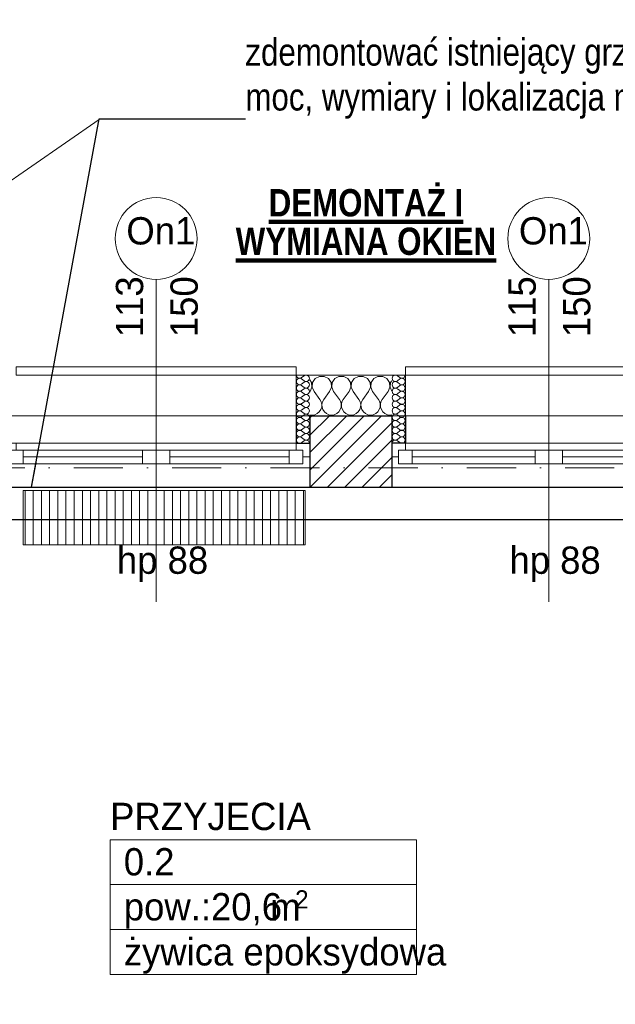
# Model space of a CAD drawing. Header units: millimetres. Extents: x 172139 to 266886, y 98118 to 138225.
# Tile 79 of 123: x 221643 to 223825, y 119371 to 122977. Entities that reach past the tile are written whole.
import ezdxf
from ezdxf.enums import TextEntityAlignment as Align

# ---------------------------------------------------------------- set-up
doc = ezdxf.new("R2010")
doc.units = ezdxf.units.MM
doc.header["$MEASUREMENT"] = 0
doc.linetypes.add('Kropki i Kreski', pattern=[360, 180, -90, 0, -90])
doc.linetypes.add('Wipeout_Contour', pattern=[1000, 0, -1000])
for name, color, linetype in [('Konstrukcja - Siatki mod', 7, 'Continuous'), ('KR_INW', 7, 'Continuous'), ('NAPIS_SODON', 7, 'Continuous'), ('Okna ArchiCADa', 7, 'Continuous'), ('PRZEBUDOWA_WYBURZENIA_OPIS', 7, 'Continuous'), ('STREFA_WYBURZENIA', 7, 'Continuous'), ('Znaczniki okien ArchiCADa', 7, 'Continuous')]:
    doc.layers.add(name, color=color, linetype=linetype)
for name, color, linetype, lineweight, true_color in [('Konstrukcja - Siatki mod_Nr_pióra__48', 7, 'Continuous', 15, 0xa80f02), ('KR_INW_Nr_pióra__102', 7, 'Continuous', 5, 0xcccccc), ('Metryczki pomieszczeń ArchiCADa_Nr_pióra__20', 7, 'Continuous', 13, 0xb00000), ('Okna ArchiCADa_Nr_pióra__61', 7, 'Continuous', 13, 0x6a6a6a), ('Okna ArchiCADa_Nr_pióra__64', 7, 'Continuous', 13, 0x41c341), ('PRZEBUDOWA_GRZEJNIK_DEMONTAŻ_Nr_pióra__48', 7, 'Continuous', 15, 0xa80f02), ('PRZEBUDOWA_WYBURZENIA_OPIS_Nr_pióra__8', 7, 'Continuous', 100, 0xa80f02), ('Znaczniki okien ArchiCADa_Nr_pióra__20', 7, 'Continuous', 13, 0xb00000), ('Znaczniki okien ArchiCADa_Nr_pióra__44', 7, 'Continuous', 13, 0x029e21)]:
    doc.layers.add(name, color=color, linetype=linetype, lineweight=lineweight, true_color=true_color)
for name, color, linetype, lineweight in [('KR_INW_Nr_pióra__101', 252, 'Continuous', 5), ('KR_INW_Nr_pióra__27', 7, 'Continuous', 25), ('KR_INW_Nr_pióra__47', 7, 'Continuous', 15), ('NAPIS_SODON_Nr_pióra__1', 7, 'Continuous', 13), ('NAPIS_SODON_Nr_pióra__121', 255, 'Continuous', 0), ('Okna ArchiCADa_Nr_pióra__27', 7, 'Continuous', 25), ('PRZEBUDOWA_WYBURZENIA_OPIS_Nr_pióra__1', 7, 'Continuous', 13), ('STREFA_WYBURZENIA_Nr_pióra__121', 255, 'Continuous', 0), ('Znaczniki okien ArchiCADa_Nr_pióra__7', 7, 'Continuous', 13)]:
    doc.layers.add(name, color=color, linetype=linetype, lineweight=lineweight)
doc.styles.add('GENERATED_STYLE_1', font='txt')
doc.styles.add('GENERATED_STYLE_2', font='txt')
doc.linetypes.add('X', pattern='A,0,[1,20231130_A.01.3_WYBURZENIA1.Shx,S=2.380952,R=0,X=0,Y=0],-300,0', length=300)
doc.dimstyles.new('GENERATED_STYLE__3', dxfattribs={"dimtxt": 0.18, "dimasz": 91.2, "dimexe": 0.18, "dimexo": 0.0625, "dimgap": 0.09, "dimtad": 0, "dimtih": 1, "dimtoh": 1, "dimdec": 4, "dimzin": 0, "dimdsep": 46, "dimcen": 0.09, "dimadec": 0, "dimazin": 0, "dimtfac": 1, "dimtdec": 4, "dimtmove": 0, "dimatfit": 3, "dimldrblk": 'ARROWHEAD_5', "dimfxl": 0, "dimtolj": 1, "dimtzin": 0, "dimarcsym": 0})

# ---------------------------------------------------------------- blocks, each defined once
blk = doc.blocks.new('PRZYJECIA_0.2_2', base_point=(222535.7, 119809.2))
at = {"layer": 'Metryczki pomieszczeń ArchiCADa_Nr_pióra__20', "linetype": 'Continuous'}
for p, q in [((221974.2, 119973.9), (223097.2, 119973.9)), ((221974.2, 119809.2), (221974.2, 119973.9)), ((223097.2, 119973.9), (223097.2, 119809.2)), ((223097.2, 119809.2), (221974.2, 119809.2)), ((221974.2, 119809.2), (223097.2, 119809.2)), ((221974.2, 119644.5), (221974.2, 119809.2)), ((223097.2, 119809.2), (223097.2, 119644.5)), ((223097.2, 119644.5), (221974.2, 119644.5)), ((221974.2, 119644.5), (223097.2, 119644.5)), ((221974.2, 119479.7), (221974.2, 119644.5)), ((223097.2, 119644.5), (223097.2, 119479.7)), ((223097.2, 119479.7), (221974.2, 119479.7))]:
    blk.add_line(p, q, dxfattribs=at)
at = {"layer": 'Metryczki pomieszczeń ArchiCADa_Nr_pióra__20'}
for tag, height, style, p in [('ROOM_NAME', 100, 'GENERATED_STYLE_2', (221974.2, 120109)), ('ROOM_NUMBER', 100, 'GENERATED_STYLE_1', (222024.2, 119943)), ('ROOM_AREA', 100, 'GENERATED_STYLE_1', (222024.2, 119778.3)), ('DUMMY_385', 100, 'GENERATED_STYLE_1', (222523.9, 119776.8)), ('DUMMY_386', 66.7, 'GENERATED_STYLE_1', (222651.9, 119788.6)), ('basec', 100, 'GENERATED_STYLE_1', (222024.2, 119613.2))]:
    blk.add_attdef(tag, text='', height=height, dxfattribs=dict(at, style=style)).set_placement(p, align=Align.TOP_LEFT)
blk = doc.blocks.new('Strop_1', base_point=(179225, 121523.3))
at = {"layer": 'NAPIS_SODON_Nr_pióra__1', "linetype": 'Continuous', "flags": 128}
blk.add_lwpolyline([(179225, 121523.3), (179225.9, 107003.8), (250898.3, 107008.3), (250897.4, 121527.8)], close=True, dxfattribs=at)
blk = doc.blocks.new('Strop_2', base_point=(188316, 115154.1))
at = {"layer": 'NAPIS_SODON_Nr_pióra__121', "linetype": 'Continuous', "flags": 128}
blk.add_lwpolyline([(205315.4, 121145.6), (224463.2, 121145.6), (224463.2, 120284.7), (224843.2, 120284.7), (224843.2, 121525.6), (230445.6, 121525.6), (230445.6, 120284.7), (230445.6, 115394.1), (230442.2, 115394.1), (230443.9, 117003.9), (226439, 117009.8), (226379.4, 115221.6), (224893.2, 115252.5), (224893.2, 113397.6), (205242.2, 113397.6)], dxfattribs=at)
blk = doc.blocks.new('*X111')
at = {"layer": 'KR_INW_Nr_pióra__102', "linetype": 'Continuous'}
for p, q in [((222712.2, 121648.2), (222705.7, 121658.1)), ((222713.9, 121630.9), (222712.2, 121648.2)), ((222716.3, 121648.2), (222714.7, 121630.9)), ((222726, 121662.7), (222716.3, 121648.2)), ((222741.3, 121670.9), (222726, 121662.7)), ((222758.7, 121670.9), (222741.3, 121670.9)), ((222774, 121662.7), (222758.7, 121670.9)), ((222783.7, 121648.2), (222774, 121662.7)), ((222785.3, 121630.9), (222783.7, 121648.2)), ((222787.8, 121648.2), (222786.1, 121630.9)), ((222797.4, 121662.7), (222787.8, 121648.2)), ((222812.7, 121670.9), (222797.4, 121662.7)), ((222830.1, 121670.9), (222812.7, 121670.9)), ((222845.5, 121662.7), (222830.1, 121670.9)), ((222855.1, 121648.2), (222845.5, 121662.7)), ((222856.7, 121630.9), (222855.1, 121648.2)), ((222859.2, 121648.2), (222857.6, 121630.9)), ((222868.8, 121662.7), (222859.2, 121648.2)), ((222884.2, 121670.9), (222868.8, 121662.7)), ((222901.6, 121670.9), (222884.2, 121670.9)), ((222916.9, 121662.7), (222901.6, 121670.9)), ((222926.5, 121648.2), (222916.9, 121662.7)), ((222928.2, 121630.9), (222926.5, 121648.2)), ((222930.6, 121648.2), (222929, 121630.9)), ((222940.3, 121662.7), (222930.6, 121648.2)), ((222955.6, 121670.9), (222940.3, 121662.7)), ((222973, 121670.9), (222955.6, 121670.9)), ((222988.3, 121662.7), (222973, 121670.9)), ((222997.9, 121648.2), (222988.3, 121662.7)), ((222999.6, 121630.9), (222997.9, 121648.2)), ((223002.1, 121648.2), (223000.4, 121630.9)), ((223006.4, 121654.8), (223002.1, 121648.2)), ((222707.1, 121614.9), (222705.7, 121612.9)), ((222707.1, 121614.9), (222713.9, 121630.9)), ((222714.7, 121630.9), (222721.4, 121614.9)), ((222721.4, 121614.9), (222742.9, 121586.3)), ((222778.6, 121614.9), (222757.1, 121586.3)), ((222778.6, 121614.9), (222785.3, 121630.9)), ((222786.1, 121630.9), (222792.9, 121614.9)), ((222792.9, 121614.9), (222814.3, 121586.3)), ((222850, 121614.9), (222828.6, 121586.3)), ((222850, 121614.9), (222856.7, 121630.9)), ((222857.6, 121630.9), (222864.3, 121614.9)), ((222864.3, 121614.9), (222885.7, 121586.3)), ((222921.4, 121614.9), (222900, 121586.3)), ((222921.4, 121614.9), (222928.2, 121630.9)), ((222929, 121630.9), (222935.7, 121614.9)), ((222935.7, 121614.9), (222957.1, 121586.3)), ((222992.9, 121614.9), (222971.4, 121586.3)), ((222992.9, 121614.9), (222999.6, 121630.9)), ((223000.4, 121630.9), (223006.4, 121616.6)), ((222747.6, 121577.7), (222742.9, 121586.3)), ((222749.9, 121568.1), (222747.6, 121577.7)), ((222749.4, 121558.2), (222749.9, 121568.1)), ((222752.4, 121577.7), (222750.1, 121568.1)), ((222750.1, 121568.1), (222750.6, 121558.2)), ((222757.1, 121586.3), (222752.4, 121577.7)), ((222819.1, 121577.7), (222814.3, 121586.3)), ((222821.3, 121568.1), (222819.1, 121577.7)), ((222820.8, 121558.2), (222821.3, 121568.1)), ((222823.8, 121577.7), (222821.6, 121568.1)), ((222821.6, 121568.1), (222822.1, 121558.2)), ((222828.6, 121586.3), (222823.8, 121577.7)), ((222890.5, 121577.7), (222885.7, 121586.3)), ((222892.7, 121568.1), (222890.5, 121577.7)), ((222892.2, 121558.2), (222892.7, 121568.1)), ((222895.2, 121577.7), (222893, 121568.1)), ((222893, 121568.1), (222893.5, 121558.2)), ((222900, 121586.3), (222895.2, 121577.7)), ((222961.9, 121577.7), (222957.1, 121586.3)), ((222964.1, 121568.1), (222961.9, 121577.7)), ((222963.7, 121558.2), (222964.1, 121568.1)), ((222966.7, 121577.7), (222964.4, 121568.1)), ((222964.4, 121568.1), (222964.9, 121558.2)), ((222971.4, 121586.3), (222966.7, 121577.7)), ((222705.7, 121530.4), (222714.3, 121529.2)), ((222714.3, 121529.2), (222724, 121530.5)), ((222724, 121530.5), (222733.1, 121534.5)), ((222733.1, 121534.5), (222740.6, 121540.8)), ((222740.6, 121540.8), (222746.2, 121548.9)), ((222746.2, 121548.9), (222749.4, 121558.2)), ((222750.6, 121558.2), (222753.8, 121548.9)), ((222753.8, 121548.9), (222759.4, 121540.8)), ((222759.4, 121540.8), (222766.9, 121534.5)), ((222766.9, 121534.5), (222776, 121530.5)), ((222776, 121530.5), (222785.7, 121529.2)), ((222785.7, 121529.2), (222795.5, 121530.5)), ((222795.5, 121530.5), (222804.5, 121534.5)), ((222804.5, 121534.5), (222812.1, 121540.8)), ((222812.1, 121540.8), (222817.7, 121548.9)), ((222817.7, 121548.9), (222820.8, 121558.2)), ((222822.1, 121558.2), (222825.2, 121548.9)), ((222825.2, 121548.9), (222830.8, 121540.8)), ((222830.8, 121540.8), (222838.4, 121534.5)), ((222838.4, 121534.5), (222847.4, 121530.5)), ((222847.4, 121530.5), (222857.1, 121529.2)), ((222857.1, 121529.2), (222866.9, 121530.5)), ((222866.9, 121530.5), (222875.9, 121534.5)), ((222875.9, 121534.5), (222883.5, 121540.8)), ((222883.5, 121540.8), (222889.1, 121548.9)), ((222889.1, 121548.9), (222892.2, 121558.2)), ((222893.5, 121558.2), (222896.6, 121548.9)), ((222896.6, 121548.9), (222902.2, 121540.8)), ((222902.2, 121540.8), (222909.8, 121534.5)), ((222909.8, 121534.5), (222918.8, 121530.5)), ((222918.8, 121530.5), (222928.6, 121529.2)), ((222928.6, 121529.2), (222938.3, 121530.5)), ((222938.3, 121530.5), (222947.3, 121534.5)), ((222947.3, 121534.5), (222954.9, 121540.8)), ((222954.9, 121540.8), (222960.5, 121548.9)), ((222960.5, 121548.9), (222963.7, 121558.2)), ((222964.9, 121558.2), (222968.1, 121548.9)), ((222968.1, 121548.9), (222973.6, 121540.8)), ((222973.6, 121540.8), (222981.2, 121534.5)), ((222981.2, 121534.5), (222990.2, 121530.5)), ((222990.2, 121530.5), (223000, 121529.2)), ((223000, 121529.2), (223006.4, 121530.1))]:
    blk.add_line(p, q, dxfattribs=at)
blk = doc.blocks.new('*X114')
at = {"layer": 'KR_INW_Nr_pióra__102', "linetype": 'Continuous'}
for p, q in [((222685.4, 121673.2), (222675.9, 121666.1)), ((222685.4, 121654.2), (222675.9, 121661.3)), ((222685.4, 121649.4), (222675.9, 121642.3)), ((222685.4, 121630.4), (222675.9, 121637.5)), ((222685.4, 121625.6), (222675.9, 121618.5)), ((222685.4, 121606.5), (222675.9, 121613.7)), ((222685.4, 121601.8), (222675.9, 121594.6)), ((222685.4, 121582.7), (222675.9, 121589.9)), ((222685.4, 121578), (222675.9, 121570.8)), ((222685.4, 121558.9), (222675.9, 121566.1)), ((222685.4, 121554.2), (222675.9, 121547)), ((222685.4, 121535.1), (222675.9, 121542.3)), ((222685.4, 121530.4), (222675.9, 121523.2)), ((222685.4, 121511.3), (222675.9, 121518.5)), ((222685.4, 121506.5), (222675.9, 121499.4)), ((222685.4, 121487.5), (222675.9, 121494.6)), ((222685.4, 121482.7), (222675.9, 121475.6)), ((222685.4, 121463.7), (222675.9, 121470.8)), ((222685.4, 121458.9), (222675.9, 121451.8)), ((222685.4, 121439.9), (222675.9, 121447)), ((222685.4, 121435.1), (222675.9, 121428))]:
    blk.add_line(p, q, dxfattribs=at)
for centre, start, end in [((222668.7, 121675.6), 180, 306.8699), ((222692.6, 121663.7), 233.1301, 126.8699), ((222668.7, 121651.8), 53.1301, 180), ((222668.7, 121651.8), 180, 306.8699), ((222668.7, 121628), 53.1301, 180), ((222692.6, 121639.9), 233.1301, 126.8699), ((222668.7, 121628), 180, 306.8699), ((222668.7, 121604.2), 53.1301, 180), ((222668.7, 121604.2), 180, 306.8699), ((222692.6, 121616.1), 233.1301, 126.8699), ((222692.6, 121592.3), 233.1301, 126.8699), ((222668.7, 121580.4), 53.1301, 180), ((222668.7, 121580.4), 180, 306.8699), ((222668.7, 121556.5), 53.1301, 180), ((222692.6, 121568.5), 233.1301, 126.8699), ((222668.7, 121556.5), 180, 306.8699), ((222668.7, 121532.7), 53.1301, 180), ((222668.7, 121532.7), 180, 306.8699), ((222692.6, 121544.6), 233.1301, 126.8699), ((222692.6, 121520.8), 233.1301, 126.8699), ((222668.7, 121508.9), 53.1301, 180), ((222668.7, 121508.9), 180, 306.8699), ((222668.7, 121485.1), 53.1301, 180), ((222692.6, 121497), 233.1301, 126.8699), ((222668.7, 121485.1), 180, 306.8699), ((222668.7, 121461.3), 53.1301, 180), ((222668.7, 121461.3), 180, 306.8699), ((222692.6, 121473.2), 233.1301, 126.8699), ((222692.6, 121449.4), 233.1301, 126.8699), ((222668.7, 121437.5), 53.1301, 180), ((222668.7, 121437.5), 180, 306.8699), ((222692.6, 121425.6), 0, 126.8699)]:
    blk.add_arc(centre, 11.9, start, end, dxfattribs=at)
blk = doc.blocks.new('*X115')
at = {"layer": 'KR_INW_Nr_pióra__102', "linetype": 'Continuous'}
for p, q in [((223026.7, 121673.2), (223036.2, 121666.1)), ((223026.7, 121654.2), (223036.2, 121661.3)), ((223026.7, 121649.4), (223036.2, 121642.3)), ((223026.7, 121630.4), (223036.2, 121637.5)), ((223026.7, 121625.6), (223036.2, 121618.5)), ((223026.7, 121606.5), (223036.2, 121613.7)), ((223026.7, 121601.8), (223036.2, 121594.6)), ((223026.7, 121582.7), (223036.2, 121589.9)), ((223026.7, 121578), (223036.2, 121570.8)), ((223026.7, 121558.9), (223036.2, 121566.1)), ((223026.7, 121554.2), (223036.2, 121547)), ((223026.7, 121535.1), (223036.2, 121542.3)), ((223026.7, 121530.4), (223036.2, 121523.2)), ((223026.7, 121511.3), (223036.2, 121518.5)), ((223026.7, 121506.5), (223036.2, 121499.4)), ((223026.7, 121487.5), (223036.2, 121494.6)), ((223026.7, 121482.7), (223036.2, 121475.6)), ((223026.7, 121463.7), (223036.2, 121470.8)), ((223026.7, 121458.9), (223036.2, 121451.8)), ((223026.7, 121439.9), (223036.2, 121447)), ((223026.7, 121435.1), (223036.2, 121428))]:
    blk.add_line(p, q, dxfattribs=at)
for centre, start, end in [((223019.5, 121663.7), 53.1301, 306.8699), ((223043.3, 121675.6), 233.1301, 0), ((223019.5, 121639.9), 53.1301, 306.8699), ((223043.3, 121651.8), 0, 126.8699), ((223043.3, 121651.8), 233.1301, 0), ((223043.3, 121628), 0, 126.8699), ((223019.5, 121616.1), 53.1301, 306.8699), ((223019.5, 121592.3), 53.1301, 306.8699), ((223043.3, 121628), 233.1301, 0), ((223043.3, 121604.2), 0, 126.8699), ((223043.3, 121604.2), 233.1301, 0), ((223019.5, 121568.5), 53.1301, 306.8699), ((223043.3, 121580.4), 0, 126.8699), ((223043.3, 121580.4), 233.1301, 0), ((223043.3, 121556.5), 0, 126.8699), ((223019.5, 121544.6), 53.1301, 306.8699), ((223019.5, 121520.8), 53.1301, 306.8699), ((223043.3, 121556.5), 233.1301, 0), ((223043.3, 121532.7), 0, 126.8699), ((223043.3, 121532.7), 233.1301, 0), ((223019.5, 121497), 53.1301, 306.8699), ((223043.3, 121508.9), 0, 126.8699), ((223043.3, 121508.9), 233.1301, 0), ((223043.3, 121485.1), 0, 126.8699), ((223019.5, 121473.2), 53.1301, 306.8699), ((223019.5, 121449.4), 53.1301, 306.8699), ((223043.3, 121485.1), 233.1301, 0), ((223043.3, 121461.3), 0, 126.8699), ((223043.3, 121461.3), 233.1301, 0), ((223019.5, 121425.6), 53.1301, 180), ((223043.3, 121437.5), 0, 126.8699), ((223043.3, 121437.5), 233.1301, 0)]:
    blk.add_arc(centre, 11.9, start, end, dxfattribs=at)
blk = doc.blocks.new('Okno dwuskrzydłowe 19')
at = {"layer": 'Okna ArchiCADa_Nr_pióra__64', "linetype": 'Continuous'}
for p, q in [((-562.8, 230), (562.8, 230)), ((-562.8, 0), (-537.8, 0)), ((-562.8, -50), (-562.8, 0)), ((-537.8, 25), (-487.8, 25)), ((-537.8, -25), (-537.8, 25)), ((-537.8, 0), (-537.8, -25)), ((-487.8, 25), (-50, 25)), ((-487.8, 25), (-487.8, -25)), ((-487.8, 25), (-50, 25)), ((-487.8, 0), (-50, 0)), ((-50, -25), (-50, 25)), ((-50, 25), (0, 25)), ((0, 25), (0, -25)), ((0, 25), (50, 25)), ((0, -25), (0, 25)), ((50, 25), (487.8, 25)), ((50, 25), (50, -25)), ((50, 25), (487.8, 25)), ((50, 0), (487.8, 0)), ((487.8, -25), (487.8, 25)), ((487.8, 25), (537.8, 25)), ((537.8, 25), (537.8, -25)), ((537.8, -25), (537.8, 0)), ((537.8, 0), (562.8, 0)), ((562.8, -50), (562.8, 0)), ((-537.8, -25), (-512.8, -25)), ((-487.8, -25), (-537.8, -25)), ((-512.8, -25), (-512.8, -50)), ((-50, -25), (-487.8, -25)), ((0, -25), (-50, -25)), ((50, -25), (0, -25)), ((487.8, -25), (50, -25)), ((537.8, -25), (487.8, -25)), ((512.8, -50), (512.8, -25)), ((512.8, -25), (537.8, -25)), ((-512.8, -50), (-562.8, -50)), ((-512.8, -50), (-562.8, -50)), ((0, -50), (-512.8, -50)), ((512.8, -50), (0, -50)), ((562.8, -50), (512.8, -50)), ((512.8, -50), (562.8, -50)), ((-512.8, -300), (512.8, -300)), ((-512.8, -300), (-512.8, -330)), ((512.8, -330), (512.8, -300)), ((-512.8, -330), (512.8, -330))]:
    blk.add_line(p, q, dxfattribs=at)
blk = doc.blocks.new('Znacznik O 19')
at = {"layer": 'Znaczniki okien ArchiCADa_Nr_pióra__20', "linetype": 'Continuous'}
blk.add_line((0, 350), (0, -830), dxfattribs=at)
at = {"layer": 'Znaczniki okien ArchiCADa_Nr_pióra__44', "linetype": 'Continuous'}
for start, end in [(0, 180), (180, 0)]:
    blk.add_arc((0, 500), 150, start, end, dxfattribs=at)
at = {"layer": 'Znaczniki okien ArchiCADa_Nr_pióra__7', "style": 'GENERATED_STYLE_1'}
for tag, p in [('AC_MarkerText_2', (-17.6, 138.6)), ('AC_MarkerText_3', (182.4, 138.7))]:
    blk.add_attdef(tag, text='', height=100, rotation=90, dxfattribs=at).set_placement(p, align=Align.BOTTOM_LEFT)
for tag, p in [('AC_WIDO_ID', (-109.2, 448.3)), ('AC_MarkerText_4', (-144, -758))]:
    blk.add_attdef(tag, text='', height=100, dxfattribs=at).set_placement(p, align=Align.BOTTOM_LEFT)
blk = doc.blocks.new('Okno dwuskrzydłowe 19_2')
at = {"layer": 'Okna ArchiCADa_Nr_pióra__64', "linetype": 'Continuous'}
for p, q in [((-575, 230), (575, 230)), ((-575, 0), (-550, 0)), ((-575, -50), (-575, 0)), ((-550, 25), (-500, 25)), ((-550, -25), (-550, 25)), ((-550, 0), (-550, -25)), ((-500, 25), (-50, 25)), ((-500, 25), (-500, -25)), ((-500, 25), (-50, 25)), ((-500, 0), (-50, 0)), ((-50, -25), (-50, 25)), ((-50, 25), (0, 25)), ((0, 25), (0, -25)), ((0, 25), (50, 25)), ((0, -25), (0, 25)), ((50, 25), (500, 25)), ((50, 25), (50, -25)), ((50, 25), (500, 25)), ((50, 0), (500, 0)), ((500, -25), (500, 25)), ((500, 25), (550, 25)), ((550, 25), (550, -25)), ((550, -25), (550, 0)), ((550, 0), (575, 0)), ((575, -50), (575, 0)), ((-550, -25), (-525, -25)), ((-500, -25), (-550, -25)), ((-525, -25), (-525, -50)), ((-50, -25), (-500, -25)), ((0, -25), (-50, -25)), ((50, -25), (0, -25)), ((500, -25), (50, -25)), ((550, -25), (500, -25)), ((525, -50), (525, -25)), ((525, -25), (550, -25)), ((-525, -50), (-575, -50)), ((-525, -50), (-575, -50)), ((0, -50), (-525, -50)), ((525, -50), (0, -50)), ((575, -50), (525, -50)), ((525, -50), (575, -50)), ((-525, -300), (525, -300)), ((-525, -300), (-525, -330)), ((525, -330), (525, -300)), ((-525, -330), (525, -330))]:
    blk.add_line(p, q, dxfattribs=at)
blk = doc.blocks.new('Wnęka sklepiona płasko 19')
at = {"layer": 'Okna ArchiCADa_Nr_pióra__27', "linetype": 'Continuous'}
for p, q in [((-1288.9, 250), (-1288.9, 130)), ((1288.9, 250), (-1288.9, 250)), ((1288.9, 130), (1288.9, 250)), ((-1288.9, 130), (1288.9, 130))]:
    blk.add_line(p, q, dxfattribs=at)
at = {"layer": 'Okna ArchiCADa_Nr_pióra__61', "linetype": 'Continuous'}
blk.add_line((-1288.9, 250), (1288.9, 250), dxfattribs=at)
blk = doc.blocks.new('Ściana_1', base_point=(179075.1, 121675.6))
at = {"layer": 'KR_INW_Nr_pióra__101', "linetype": 'Continuous'}
h = blk.add_hatch(dxfattribs=at)
h.set_pattern_fill('Cegła_licówka', color=256, style=0, pattern_type=2)
h.set_pattern_definition([(45, (0, 0), (-31.819804, 31.819804), [])])
h.paths.add_polyline_path([(222705.7, 121425.6), (222705.7, 121375.6), (222705.7, 121265.6), (223006.4, 121265.6), (223006.4, 121375.6), (223006.4, 121425.6), (223006.4, 121525.6), (222705.7, 121525.6)])
at = {"layer": 'KR_INW_Nr_pióra__27', "linetype": 'Continuous'}
for p, q in [((222655.7, 121525.6), (222655.7, 121425.6)), ((223006.4, 121525.6), (222705.7, 121525.6)), ((222705.7, 121525.6), (222705.7, 121425.6)), ((223006.4, 121525.6), (223006.4, 121425.6)), ((223056.4, 121525.6), (223056.4, 121425.6)), ((222655.7, 121425.6), (222705.7, 121425.6)), ((222705.7, 121425.6), (222705.7, 121375.6)), ((223056.4, 121425.6), (223006.4, 121425.6)), ((223006.4, 121425.6), (223006.4, 121375.6)), ((222705.7, 121375.6), (222705.7, 121265.6)), ((223006.4, 121375.6), (223006.4, 121265.6)), ((222705.7, 121265.6), (223006.4, 121265.6))]:
    blk.add_line(p, q, dxfattribs=at)
at = {"layer": 'KR_INW_Nr_pióra__47', "linetype": 'Continuous'}
for p, q in [((222705.7, 121675.6), (222655.7, 121675.6)), ((222655.7, 121425.6), (222655.7, 121675.6)), ((222655.7, 121675.6), (222655.7, 121525.6)), ((223006.4, 121675.6), (223056.4, 121675.6)), ((223056.4, 121425.6), (223056.4, 121675.6)), ((223056.4, 121675.6), (223056.4, 121525.6)), ((222705.7, 121425.6), (222655.7, 121425.6)), ((223006.4, 121425.6), (223056.4, 121425.6))]:
    blk.add_line(p, q, dxfattribs=at)
at = {"layer": 'KR_INW_Nr_pióra__47', "linetype": 'Continuous', "flags": 128}
blk.add_lwpolyline([(223006.4, 121675.6), (222705.7, 121675.6)], dxfattribs=at)
at = {"layer": 'KR_INW'}
for name in ['*X114', '*X115', '*X111']:
    blk.add_blockref(name, (0, 0), dxfattribs=at)
at = {"layer": 'Okna ArchiCADa', "color": 251, "linetype": 'Continuous', "lineweight": 13, "true_color": 0x6a6a6a, "xscale": -1, "zscale": 1000, "rotation": 180}
blk.add_blockref('Wnęka sklepiona płasko 19', (222868.8, 121395.6), dxfattribs=at)
at = {"layer": 'Okna ArchiCADa_Nr_pióra__64', "linetype": 'Continuous', "xscale": -1, "zscale": 1000, "rotation": 180}
for name, p in [('Okno dwuskrzydłowe 19', (222142.8, 121375.6)), ('Okno dwuskrzydłowe 19_2', (223581.4, 121375.6))]:
    blk.add_blockref(name, p, dxfattribs=at)
at = {"layer": 'Znaczniki okien ArchiCADa', "color": 14, "lineweight": 13, "true_color": 0xb00000}
ref = blk.add_blockref('Znacznik O 19', (222142.8, 121675.6), dxfattribs=at)
ref.add_attrib('AC_MarkerText_2', '113', dxfattribs={"layer": 'Znaczniki okien ArchiCADa_Nr_pióra__7', "color": 7, "height": 100, "rotation": 90, "style": 'GENERATED_STYLE_1'}).set_placement((222125.2, 121814.2), align=Align.BOTTOM_LEFT)
ref.add_attrib('AC_MarkerText_3', '150', dxfattribs={"layer": 'Znaczniki okien ArchiCADa_Nr_pióra__7', "color": 7, "height": 100, "rotation": 90, "style": 'GENERATED_STYLE_1'}).set_placement((222325.2, 121814.3), align=Align.BOTTOM_LEFT)
ref.add_attrib('AC_MarkerText_4', 'hp 88', dxfattribs={"layer": 'Znaczniki okien ArchiCADa_Nr_pióra__7', "color": 7, "height": 100, "style": 'GENERATED_STYLE_1'}).set_placement((221998.8, 120917.6), align=Align.BOTTOM_LEFT)
ref.add_attrib('AC_WIDO_ID', 'On1', dxfattribs={"layer": 'Znaczniki okien ArchiCADa_Nr_pióra__7', "color": 7, "height": 100, "style": 'GENERATED_STYLE_1'}).set_placement((222033.6, 122123.9), align=Align.BOTTOM_LEFT)
ref = blk.add_blockref('Znacznik O 19', (223581.4, 121675.6), dxfattribs=at)
ref.add_attrib('AC_MarkerText_2', '115', dxfattribs={"layer": 'Znaczniki okien ArchiCADa_Nr_pióra__7', "color": 7, "height": 100, "rotation": 90, "style": 'GENERATED_STYLE_1'}).set_placement((223563.8, 121814.3), align=Align.BOTTOM_LEFT)
ref.add_attrib('AC_MarkerText_3', '150', dxfattribs={"layer": 'Znaczniki okien ArchiCADa_Nr_pióra__7', "color": 7, "height": 100, "rotation": 90, "style": 'GENERATED_STYLE_1'}).set_placement((223763.8, 121814.3), align=Align.BOTTOM_LEFT)
ref.add_attrib('AC_MarkerText_4', 'hp 88', dxfattribs={"layer": 'Znaczniki okien ArchiCADa_Nr_pióra__7', "color": 7, "height": 100, "style": 'GENERATED_STYLE_1'}).set_placement((223437.4, 120917.6), align=Align.BOTTOM_LEFT)
ref.add_attrib('AC_WIDO_ID', 'On1', dxfattribs={"layer": 'Znaczniki okien ArchiCADa_Nr_pióra__7', "color": 7, "height": 100, "style": 'GENERATED_STYLE_1'}).set_placement((223472.2, 122123.9), align=Align.BOTTOM_LEFT)
blk = doc.blocks.new('Linia_1', base_point=(221933.9, 122611.7))
at = {"layer": 'PRZEBUDOWA_WYBURZENIA_OPIS', "linetype": 'Continuous', "lineweight": 0, "true_color": 0x000000}
blk.add_hatch(color=18, dxfattribs=at).paths.add_polyline_path([(219973.1, 121257.6), (220064.1, 121290.1), (220035.7, 121331.2)])
at = {"layer": 'PRZEBUDOWA_WYBURZENIA_OPIS_Nr_pióra__1', "linetype": 'Continuous'}
for p, q in [((221933.9, 122611.7), (220049.9, 121310.7)), ((219973.1, 121257.6), (220035.7, 121331.2)), ((220035.7, 121331.2), (220064.1, 121290.1)), ((219973.1, 121257.6), (220064.1, 121290.1))]:
    blk.add_line(p, q, dxfattribs=at)
blk = doc.blocks.new('ARROWHEAD_5')
at = {"color": 0, "linetype": 'Continuous', "lineweight": 0}
blk.add_line((0, 0), (-1, 0), dxfattribs=at)
blk.add_solid([(-1, 0.2679), (0, 0), (-1, -0.2679), (-1, 0.2679)], dxfattribs=at)
blk = doc.blocks.new('Standardowy znacznik siatki_10')
at = {"layer": 'Konstrukcja - Siatki mod_Nr_pióra__48', "linetype": 'Kropki i Kreski'}
blk.add_line((1000, 0), (72912, 0), dxfattribs=at)

msp = doc.modelspace()

# ---------------------------------------------------------------- hatches: boundary and pattern name
at = {"layer": 'PRZEBUDOWA_GRZEJNIK_DEMONTAŻ_Nr_pióra__48', "linetype": 'Continuous'}
h = msp.add_hatch(dxfattribs=at)
h.set_pattern_fill('Sklejka', color=256, style=0, pattern_type=2)
h.set_pattern_definition([(90, (222172.29, 121153.244), (-30, 0), [])])
h.paths.add_polyline_path([(221655.5, 121053.2), (222689.1, 121053.2), (222689.1, 121253.3), (221655.5, 121253.3)])

# ---------------------------------------------------------------- linework, layer by layer
at = {"layer": 'PRZEBUDOWA_GRZEJNIK_DEMONTAŻ_Nr_pióra__48', "linetype": 'X', "flags": 128}
msp.add_lwpolyline([(221655.5, 121053.2), (222689.1, 121053.2), (222689.1, 121253.3), (221655.5, 121253.3)], close=True, dxfattribs=at)
at = {"layer": 'STREFA_WYBURZENIA_Nr_pióra__121', "linetype": 'Continuous', "flags": 128}
msp.add_lwpolyline([(221450.1, 115586.8), (224463.2, 115586.8), (224463.2, 116921.5), (224463.2, 117921.9), (224463.2, 120284.7), (224463.2, 121145.6), (222689.1, 121145.6), (222689.1, 121053.2), (221655.5, 121053.2), (221655.5, 121145.6), (220746.9, 121145.6), (220788.8, 116590.4), (221432.6, 116607.4)], close=True, dxfattribs=at)

# ---------------------------------------------------------------- block references
at = {"layer": 'Konstrukcja - Siatki mod', "color": 8, "linetype": 'Continuous', "lineweight": 13, "zscale": 1000}
msp.add_blockref('Standardowy znacznik siatki_10', (177989.3, 121335.6), dxfattribs=at)
at = {"layer": 'KR_INW'}
msp.add_blockref('Ściana_1', (179075.1, 121675.6), dxfattribs=at)
at = {"layer": 'NAPIS_SODON', "linetype": 'Continuous'}
msp.add_blockref('Strop_1', (179225, 121523.3), dxfattribs=at)
at = {"layer": 'NAPIS_SODON', "color": 255, "linetype": 'Continuous', "lineweight": 0}
msp.add_blockref('Strop_2', (188316, 115154.1), dxfattribs=at)
at = {"layer": 'PRZEBUDOWA_WYBURZENIA_OPIS', "linetype": 'Continuous'}
msp.add_blockref('Linia_1', (221933.9, 122611.7), dxfattribs=at)
at = {"layer": 'STREFA_WYBURZENIA', "color": 14, "linetype": 'Continuous', "lineweight": 13, "true_color": 0xb00000}
ref = msp.add_blockref('PRZYJECIA_0.2_2', (222535.7, 119809.2), dxfattribs=at)
ref.add_attrib('ROOM_NAME', 'PRZYJECIA', dxfattribs={"layer": 'Metryczki pomieszczeń ArchiCADa_Nr_pióra__20', "color": 14, "true_color": 0xb00000, "height": 100, "style": 'GENERATED_STYLE_2'}).set_placement((221974.2, 120109), align=Align.TOP_LEFT)
ref.add_attrib('ROOM_NUMBER', '0.2', dxfattribs={"layer": 'Metryczki pomieszczeń ArchiCADa_Nr_pióra__20', "color": 14, "true_color": 0xb00000, "height": 100, "style": 'GENERATED_STYLE_1'}).set_placement((222024.2, 119943), align=Align.TOP_LEFT)
ref.add_attrib('ROOM_AREA', 'pow.:20,6', dxfattribs={"layer": 'Metryczki pomieszczeń ArchiCADa_Nr_pióra__20', "color": 14, "true_color": 0xb00000, "height": 100, "style": 'GENERATED_STYLE_1'}).set_placement((222024.2, 119778.3), align=Align.TOP_LEFT)
ref.add_attrib('basec', 'żywica epoksydowa', dxfattribs={"layer": 'Metryczki pomieszczeń ArchiCADa_Nr_pióra__20', "color": 14, "true_color": 0xb00000, "height": 100, "style": 'GENERATED_STYLE_1'}).set_placement((222024.2, 119613.2), align=Align.TOP_LEFT)
ref.add_attrib('DUMMY_385', ' m', dxfattribs={"layer": 'Metryczki pomieszczeń ArchiCADa_Nr_pióra__20', "color": 14, "true_color": 0xb00000, "height": 100, "style": 'GENERATED_STYLE_1'}).set_placement((222523.9, 119776.8), align=Align.TOP_LEFT)
ref.add_attrib('DUMMY_386', '2', dxfattribs={"layer": 'Metryczki pomieszczeń ArchiCADa_Nr_pióra__20', "color": 14, "true_color": 0xb00000, "height": 66.7, "style": 'GENERATED_STYLE_1'}).set_placement((222651.9, 119788.6), align=Align.TOP_LEFT)

# ---------------------------------------------------------------- texts
at = {"layer": 'PRZEBUDOWA_WYBURZENIA_OPIS_Nr_pióra__8', "linetype": 'Continuous', "insert": (222911.6, 122356.7), "char_height": 100, "width": 1246.832, "attachment_point": 2, "line_spacing_factor": 0.846029, "style": 'GENERATED_STYLE_2'}
msp.add_mtext('\\A1;{\\fArial Narrow|b1|i0|c238|p34;\\L\\LDEMONTAŻ I WYMIANA OKIEN}', dxfattribs=at)

# ---------------------------------------------------------------- wipeouts: each hides what was drawn before it
at = {"linetype": 'Wipeout_Contour', "ltscale": 1021172.367914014}
msp.add_wipeout([(222433.9, 122977.2), (225226.8, 122977.2), (225226.8, 122575.7), (222433.9, 122575.7)], dxfattribs=at).dxf.layer = 'PRZEBUDOWA_WYBURZENIA_OPIS_Nr_pióra__1'

# ---------------------------------------------------------------- next in the draw order: texts
at = {"layer": 'PRZEBUDOWA_WYBURZENIA_OPIS_Nr_pióra__1', "linetype": 'Continuous', "insert": (222469.9, 122614.4), "char_height": 100, "attachment_point": 7, "line_spacing_factor": 0.985821, "style": 'GENERATED_STYLE_1'}
msp.add_mtext('\\A1;{\\fArial Narrow|b0|i0|c238|p34;zdemontować istniejący grzejnik płytowy\\P\\fArial Narrow|b0|i0|c238|p34;moc, wymiary i lokalizacja nowego wg. projektu C.O. }', dxfattribs=at)

# ---------------------------------------------------------------- next in the draw order: leaders
at = {"layer": 'PRZEBUDOWA_WYBURZENIA_OPIS_Nr_pióra__1', "linetype": 'Continuous', "annotation_type": 0, "has_hookline": 1, "hookline_direction": 0, "text_width": 2651.7}
msp.add_leader([(221686.6, 121265.6), (221933.9, 122614.4), (222469.8, 122614.4)], dimstyle='GENERATED_STYLE__3', dxfattribs=at)

doc.saveas('drawing.dxf')
